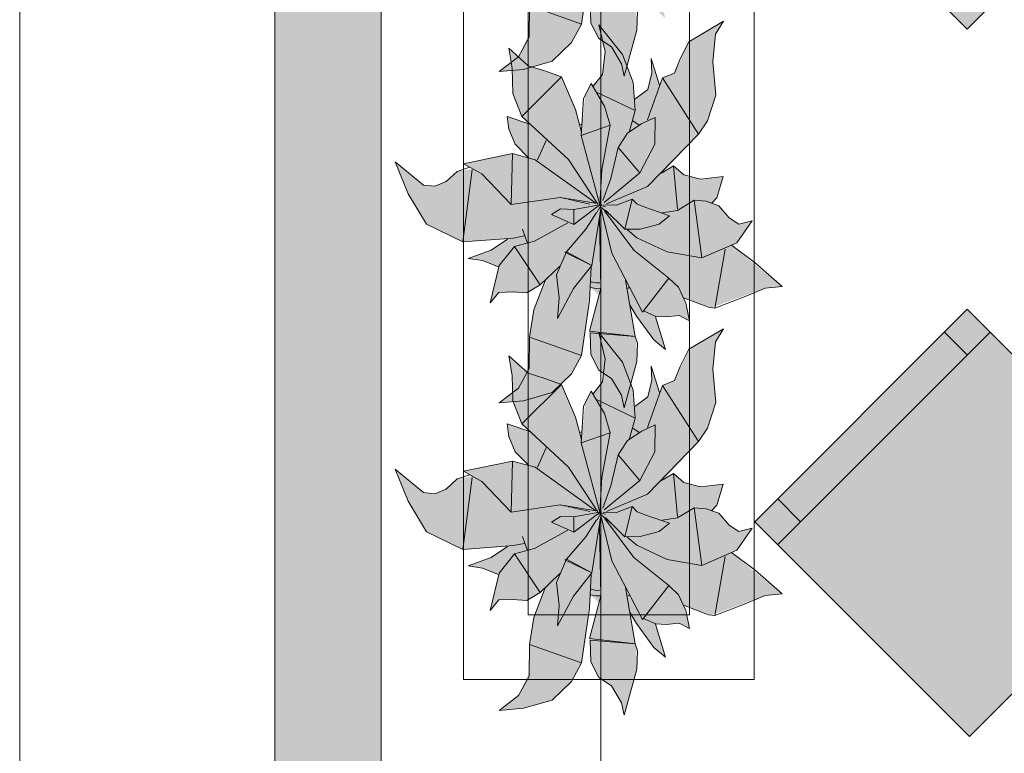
# Model space of a CAD drawing. Header units: millimetres. Extents: x -14761 to 157739, y -22400 to 107990.
# Tile 45 of 190: x 35550 to 37075, y 48614 to 49749. Entities that reach past the tile are written whole.
import ezdxf

# ---------------------------------------------------------------- set-up
doc = ezdxf.new("R2010")
doc.units = ezdxf.units.MM
doc.header["$MEASUREMENT"] = 0
doc.linetypes.add('Штриховая', pattern=[564.444447, 282.222223, -282.222223])
for name, color, linetype in [('Интерьер - Мебель', 7, 'Continuous'), ('Конструктив - Стены наружние фасад', 7, 'Continuous'), ('Элемент Модели - Зона', 7, 'Continuous'), ('Элемент Модели - Оси', 7, 'Continuous')]:
    doc.layers.add(name, color=color, linetype=linetype)

msp = doc.modelspace()

# ---------------------------------------------------------------- hatches: boundary and pattern name
at = {"layer": 'Интерьер - Мебель', "linetype": 'Continuous', "lineweight": 0, "true_color": 0xffffff}
for points in [[(37349.9, 50067), (37021.1, 50395.8), (36688.7, 50063.4), (37017.5, 49734.6)], [(36131.4, 50042.3), (36151.7, 49992.7), (36179.9, 49945.7), (36236.5, 49918.1), (36305.7, 49922.8), (36281.7, 49906.6), (36244.4, 49892.6), (36266.8, 49889.5), (36291.6, 49879.4), (36278.5, 49823.9), (36291.9, 49840), (36329, 49839.7), (36335.6, 49839.2), (36355.8, 49851.6), (36363.6, 49858.6), (36345.8, 49811.9), (36340.2, 49776.6), (36339, 49728), (36322.5, 49691.9), (36292.4, 49669), (36330.3, 49672.3), (36374.7, 49685), (36404.7, 49713.8), (36420.3, 49742.4), (36433.9, 49847.9), (36447.1, 49835.8), (36432.7, 49780.4), (36434.5, 49744), (36446.9, 49720), (36466.5, 49707.1), (36481.8, 49681), (36485.9, 49661.7), (36505.6, 49732.9), (36505, 49766.7), (36495.7, 49815.5), (36529.1, 49770.7), (36549.9, 49751.5), (36535.3, 49802.9), (36561.2, 49803.1), (36571.2, 49804.1), (36587.5, 49796), (36577.9, 49831.9), (36621.7, 49816.6), (36704.5, 49846.8), (36730.6, 49849.3), (36652.2, 49913.3), (36660.5, 49916.8), (36684.6, 49951.1), (36663.9, 49946), (36648.5, 49955.8), (36632.5, 49974.3), (36622.7, 49977.7), (36629.8, 49986.7), (36639.7, 50019.4), (36604.4, 50015.4), (36578.8, 50022), (36562.5, 50035.9), (36546.3, 50025.7), (36601.4, 50085.3), (36615.1, 50105.9), (36628.3, 50145.5), (36623.3, 50197.1), (36627.5, 50239.7), (36640, 50259.9), (36586.5, 50228), (36564.3, 50179.6), (36545.4, 50172.1), (36541.1, 50161.1), (36528.1, 50201.9), (36529.2, 50180.1), (36522.6, 50154.4), (36502.8, 50139.4), (36499.9, 50164.8), (36483.3, 50208.2), (36446.9, 50254.1), (36456.9, 50213.1), (36452.4, 50177.7), (36438.3, 50159.2), (36435, 50163.2), (36425.7, 50145.3), (36419.9, 50088.3), (36411, 50123.1), (36389.3, 50173.7), (36337.3, 50190.9), (36307.3, 50218.2), (36312.7, 50187.5), (36313.9, 50148), (36327.6, 50112.6), (36340.1, 50100.7), (36304.7, 50112.6), (36307.7, 50092.9), (36317.5, 50069.5), (36338.2, 50048.5), (36313.4, 50054.9), (36237.1, 50039.3), (36251.5, 50031.4), (36227.6, 50027.4), (36219, 50019.5), (36204.9, 50009.3), (36192.7, 50004.4), (36175.4, 50006.2)], [(36131.4, 49529.3), (36151.7, 49479.7), (36179.9, 49432.7), (36236.5, 49405.1), (36305.7, 49409.7), (36281.7, 49393.5), (36244.4, 49379.6), (36266.8, 49376.4), (36291.6, 49366.4), (36278.5, 49310.8), (36291.9, 49326.9), (36329, 49326.7), (36335.6, 49326.2), (36355.8, 49338.6), (36363.6, 49345.5), (36345.8, 49298.9), (36340.2, 49263.6), (36339, 49215), (36322.5, 49178.9), (36292.4, 49155.9), (36330.3, 49159.2), (36374.7, 49172), (36404.7, 49200.8), (36420.3, 49229.4), (36433.9, 49334.8), (36447.1, 49322.8), (36432.7, 49267.3), (36434.5, 49231), (36446.9, 49206.9), (36466.5, 49194), (36481.8, 49168), (36485.9, 49148.6), (36505.6, 49219.9), (36505, 49253.6), (36495.7, 49302.5), (36529.1, 49257.7), (36549.9, 49238.5), (36535.3, 49289.9), (36561.2, 49290.1), (36571.2, 49291.1), (36587.5, 49283), (36577.9, 49318.8), (36621.7, 49303.5), (36704.5, 49333.8), (36730.6, 49336.2), (36652.2, 49400.2), (36660.5, 49403.8), (36684.6, 49438.1), (36663.9, 49432.9), (36648.5, 49442.7), (36632.5, 49461.2), (36622.7, 49464.7), (36629.8, 49473.6), (36639.7, 49506.3), (36604.4, 49502.3), (36578.8, 49508.9), (36562.5, 49522.9), (36546.3, 49512.7), (36601.4, 49572.2), (36615.1, 49592.9), (36628.3, 49632.5), (36623.3, 49684), (36627.5, 49726.6), (36640, 49746.9), (36586.5, 49715), (36564.3, 49666.6), (36545.4, 49659), (36541.1, 49648), (36528.1, 49688.9), (36529.2, 49667.1), (36522.6, 49641.4), (36502.8, 49626.4), (36499.9, 49651.8), (36483.3, 49695.2), (36446.9, 49741.1), (36456.9, 49700), (36452.4, 49664.6), (36438.3, 49646.1), (36435, 49650.2), (36425.7, 49632.2), (36419.9, 49575.2), (36411, 49610.1), (36389.3, 49660.6), (36337.3, 49677.9), (36307.3, 49705.2), (36312.7, 49674.4), (36313.9, 49635), (36327.6, 49599.5), (36340.1, 49587.6), (36304.7, 49599.5), (36307.7, 49579.9), (36317.5, 49556.5), (36338.2, 49535.5), (36313.4, 49541.9), (36237.1, 49526.2), (36251.5, 49518.3), (36227.6, 49514.3), (36219, 49506.4), (36204.9, 49496.3), (36192.7, 49491.3), (36175.4, 49493.2)], [(37021.1, 48639.7), (37349.9, 48968.5), (37017.5, 49300.9), (36688.7, 48972.1)], [(36131.4, 49053.2), (36151.7, 49003.7), (36179.9, 48956.6), (36236.5, 48929.1), (36305.7, 48933.7), (36281.7, 48917.5), (36244.4, 48903.6), (36266.8, 48900.4), (36291.6, 48890.3), (36278.5, 48834.8), (36291.9, 48850.9), (36329, 48850.7), (36335.6, 48850.1), (36355.8, 48862.5), (36363.6, 48869.5), (36345.8, 48822.8), (36340.2, 48787.5), (36339, 48739), (36322.5, 48702.8), (36292.4, 48679.9), (36330.3, 48683.2), (36374.7, 48696), (36404.7, 48724.8), (36420.3, 48753.4), (36433.9, 48858.8), (36447.1, 48846.8), (36432.7, 48791.3), (36434.5, 48755), (36446.9, 48730.9), (36466.5, 48718), (36481.8, 48691.9), (36485.9, 48672.6), (36505.6, 48743.8), (36505, 48777.6), (36495.7, 48826.5), (36529.1, 48781.7), (36549.9, 48762.5), (36535.3, 48813.8), (36561.2, 48814), (36571.2, 48815), (36587.5, 48807), (36577.9, 48842.8), (36621.7, 48827.5), (36704.5, 48857.8), (36730.6, 48860.2), (36652.2, 48924.2), (36660.5, 48927.8), (36684.6, 48962), (36663.9, 48956.9), (36648.5, 48966.7), (36632.5, 48985.2), (36622.7, 48988.7), (36629.8, 48997.6), (36639.7, 49030.3), (36604.4, 49026.3), (36578.8, 49032.9), (36562.5, 49046.9), (36546.3, 49036.7), (36601.4, 49096.2), (36615.1, 49116.8), (36628.3, 49156.5), (36623.3, 49208), (36627.5, 49250.6), (36640, 49270.9), (36586.5, 49239), (36564.3, 49190.5), (36545.4, 49183), (36541.1, 49172), (36528.1, 49212.9), (36529.2, 49191.1), (36522.6, 49165.4), (36502.8, 49150.3), (36499.9, 49175.8), (36483.3, 49219.2), (36446.9, 49265), (36456.9, 49224), (36452.4, 49188.6), (36438.3, 49170.1), (36435, 49174.2), (36425.7, 49156.2), (36419.9, 49099.2), (36411, 49134), (36389.3, 49184.6), (36337.3, 49201.9), (36307.3, 49229.1), (36312.7, 49198.4), (36313.9, 49159), (36327.6, 49123.5), (36340.1, 49111.6), (36304.7, 49123.5), (36307.7, 49103.8), (36317.5, 49080.4), (36338.2, 49059.4), (36313.4, 49065.8), (36237.1, 49050.2), (36251.5, 49042.3), (36227.6, 49038.3), (36219, 49030.4), (36204.9, 49020.3), (36192.7, 49015.3), (36175.4, 49017.2)]]:
    msp.add_hatch(color=7, dxfattribs=at).paths.add_polyline_path(points)
at = {"layer": 'Конструктив - Стены наружние фасад', "linetype": 'Continuous', "lineweight": 0, "true_color": 0x000000}
for points in [[(35945, 54100), (35945, 42262.5), (35960, 42262.5), (35960, 54100)], [(35990, 53700), (35960, 53700), (35960, 42262.5), (35990, 42262.5)], [(35990, 53700), (35990, 42262.5), (36110, 42262.5), (36110, 53700)]]:
    msp.add_hatch(color=18, dxfattribs=at).paths.add_polyline_path(points)

# ---------------------------------------------------------------- linework, layer by layer
at = {"layer": 'Интерьер - Мебель', "color": 7, "linetype": 'Continuous', "lineweight": 15}
for p, q in [((36237.4, 50228), (36237.4, 48728)), ((36687.4, 48728), (36687.4, 50228)), ((36337.4, 50128), (36337.4, 48828)), ((36587.4, 48828), (36587.4, 50128)), ((36420.3, 49742.4), (36432.2, 49827.4)), ((36420.3, 49742.4), (36432.2, 49827.4)), ((36433.3, 49777.6), (36434.5, 49744)), ((36433.3, 49777.6), (36434.5, 49744)), ((36338.9, 49722.3), (36339.3, 49771.1)), ((36338.9, 49722.3), (36339.3, 49771.1)), ((36339.3, 49771.1), (36420.3, 49742.4)), ((36339.3, 49771.1), (36420.3, 49742.4)), ((36505.6, 49732.9), (36506.8, 49761.3)), ((36505.6, 49732.9), (36506.8, 49761.3)), ((36404.7, 49713.8), (36420.3, 49742.4)), ((36404.7, 49713.8), (36420.3, 49742.4)), ((36434.5, 49744), (36446.9, 49720)), ((36434.5, 49744), (36446.9, 49720)), ((36446.9, 49741.1), (36456.9, 49700)), ((36446.9, 49741.1), (36483.3, 49695.2)), ((36446.9, 49741.1), (36456.9, 49700)), ((36446.9, 49741.1), (36483.3, 49695.2)), ((36586.5, 49715), (36640, 49746.9)), ((36586.5, 49715), (36640, 49746.9)), ((36627.5, 49726.6), (36640, 49746.9)), ((36627.5, 49726.6), (36640, 49746.9)), ((36485.9, 49661.7), (36505.6, 49732.9)), ((36485.9, 49661.7), (36505.6, 49732.9)), ((36623.3, 49684), (36627.5, 49726.6)), ((36623.3, 49684), (36627.5, 49726.6)), ((36322.5, 49691.9), (36338.9, 49722.3)), ((36322.5, 49691.9), (36338.9, 49722.3)), ((36374.7, 49685), (36404.7, 49713.8)), ((36374.7, 49685), (36404.7, 49713.8)), ((36446.9, 49720), (36466.5, 49707.1)), ((36446.9, 49720), (36466.5, 49707.1)), ((36572.9, 49688.5), (36586.5, 49715)), ((36572.9, 49688.5), (36586.5, 49715)), ((36307.3, 49705.2), (36312.7, 49674.4)), ((36307.3, 49705.2), (36337.3, 49677.9)), ((36307.3, 49705.2), (36312.7, 49674.4)), ((36307.3, 49705.2), (36337.3, 49677.9)), ((36452.4, 49664.6), (36456.9, 49700)), ((36452.4, 49664.6), (36456.9, 49700)), ((36466.5, 49707.1), (36481.8, 49681)), ((36466.5, 49707.1), (36481.8, 49681)), ((36483.3, 49695.2), (36499.9, 49651.8)), ((36483.3, 49695.2), (36499.9, 49651.8)), ((36292.4, 49669), (36322.5, 49691.9)), ((36292.4, 49669), (36322.5, 49691.9)), ((36330.3, 49672.3), (36374.7, 49685)), ((36330.3, 49672.3), (36374.7, 49685)), ((36481.8, 49681), (36485.9, 49661.7)), ((36481.8, 49681), (36485.9, 49661.7)), ((36528.1, 49688.9), (36529.2, 49667.1)), ((36528.1, 49688.9), (36541.1, 49648)), ((36528.1, 49688.9), (36529.2, 49667.1)), ((36528.1, 49688.9), (36541.1, 49648)), ((36564.3, 49666.6), (36572.9, 49688.5)), ((36564.3, 49666.6), (36572.9, 49688.5)), ((36623.3, 49684), (36628.3, 49632.5)), ((36623.3, 49684), (36628.3, 49632.5)), ((36292.4, 49669), (36330.3, 49672.3)), ((36292.4, 49669), (36330.3, 49672.3)), ((36312.7, 49674.4), (36313.9, 49635)), ((36312.7, 49674.4), (36313.9, 49635)), ((36337.3, 49677.9), (36363.2, 49670)), ((36337.3, 49677.9), (36363.2, 49670)), ((36363.2, 49670), (36389.3, 49660.6)), ((36363.2, 49670), (36389.3, 49660.6)), ((36438.3, 49646.1), (36452.4, 49664.6)), ((36438.3, 49646.1), (36452.4, 49664.6)), ((36522.6, 49641.4), (36529.2, 49667.1)), ((36522.6, 49641.4), (36529.2, 49667.1)), ((36545.4, 49659), (36564.3, 49666.6)), ((36545.4, 49659), (36564.3, 49666.6)), ((36327.6, 49599.5), (36389.3, 49660.6)), ((36327.6, 49599.5), (36389.3, 49660.6)), ((36389.3, 49660.6), (36411, 49610.1)), ((36389.3, 49660.6), (36411, 49610.1)), ((36423.1, 49627.2), (36435, 49650.2)), ((36423.1, 49627.2), (36435, 49650.2)), ((36435, 49650.2), (36455.7, 49615.5)), ((36435, 49650.2), (36455.7, 49615.5)), ((36499.9, 49651.8), (36503.1, 49608.6)), ((36499.9, 49651.8), (36503.1, 49608.6)), ((36522.2, 49594.1), (36545.4, 49659)), ((36522.2, 49594.1), (36545.4, 49659)), ((36545.4, 49659), (36601.4, 49572.2)), ((36545.4, 49659), (36601.4, 49572.2)), ((36313.9, 49635), (36327.6, 49599.5)), ((36313.9, 49635), (36327.6, 49599.5)), ((36444.3, 49636.5), (36503.1, 49608.6)), ((36444.3, 49636.5), (36503.1, 49608.6)), ((36502.8, 49626.4), (36522.6, 49641.4)), ((36502.8, 49626.4), (36522.6, 49641.4)), ((36419.6, 49570), (36423.1, 49627.2)), ((36419.6, 49570), (36423.1, 49627.2)), ((36615.1, 49592.9), (36628.3, 49632.5)), ((36615.1, 49592.9), (36628.3, 49632.5)), ((36411, 49610.1), (36419.9, 49575.2)), ((36411, 49610.1), (36419.9, 49575.2)), ((36455.7, 49615.5), (36464.5, 49585.9)), ((36455.7, 49615.5), (36464.5, 49585.9)), ((36494.3, 49576.9), (36503.1, 49608.6)), ((36494.3, 49576.9), (36503.1, 49608.6)), ((36304.7, 49599.5), (36307.7, 49579.9)), ((36304.7, 49599.5), (36340.1, 49587.6)), ((36304.7, 49599.5), (36307.7, 49579.9)), ((36304.7, 49599.5), (36340.1, 49587.6)), ((36327.6, 49599.5), (36399.9, 49532.7)), ((36327.6, 49599.5), (36399.9, 49532.7)), ((36491.3, 49573.8), (36513.5, 49588.3)), ((36491.3, 49573.8), (36513.5, 49588.3)), ((36499.6, 49592.7), (36509.3, 49586)), ((36499.6, 49592.7), (36509.3, 49586)), ((36513.5, 49588.3), (36534.4, 49597.9)), ((36513.5, 49588.3), (36534.4, 49597.9)), ((36533.6, 49556.4), (36534.4, 49597.9)), ((36533.6, 49556.4), (36534.4, 49597.9)), ((36601.4, 49572.2), (36615.1, 49592.9)), ((36601.4, 49572.2), (36615.1, 49592.9)), ((36307.7, 49579.9), (36317.5, 49556.5)), ((36307.7, 49579.9), (36317.5, 49556.5)), ((36416.8, 49586.1), (36420.6, 49587.3)), ((36416.8, 49586.1), (36420.6, 49587.3)), ((36419.6, 49570), (36464.5, 49585.9)), ((36419.6, 49570), (36464.5, 49585.9)), ((36451.6, 49516.8), (36464.5, 49585.9)), ((36451.6, 49516.8), (36464.5, 49585.9)), ((36476.7, 49551.4), (36491.3, 49573.8)), ((36476.7, 49551.4), (36491.3, 49573.8)), ((36351.7, 49532.3), (36365.5, 49562.4)), ((36351.7, 49532.3), (36365.5, 49562.4)), ((36419.6, 49570), (36448.7, 49462.8)), ((36419.6, 49570), (36448.7, 49462.8)), ((36522.3, 49490.8), (36601.4, 49572.2)), ((36522.3, 49490.8), (36601.4, 49572.2)), ((36317.5, 49556.5), (36338.2, 49535.5)), ((36317.5, 49556.5), (36338.2, 49535.5)), ((36465.3, 49503.5), (36476.7, 49551.4)), ((36465.3, 49503.5), (36476.7, 49551.4)), ((36476.7, 49551.4), (36510.5, 49512.1)), ((36476.7, 49551.4), (36510.5, 49512.1)), ((36510.5, 49512.1), (36533.6, 49556.4)), ((36510.5, 49512.1), (36533.6, 49556.4)), ((36131.4, 49529.3), (36151.7, 49479.7)), ((36131.4, 49529.3), (36175.4, 49493.2)), ((36131.4, 49529.3), (36151.7, 49479.7)), ((36131.4, 49529.3), (36175.4, 49493.2)), ((36237.1, 49526.2), (36313.4, 49541.9)), ((36237.1, 49526.2), (36313.4, 49541.9)), ((36311, 49462.9), (36313.4, 49541.9)), ((36311, 49462.9), (36313.4, 49541.9)), ((36313.4, 49541.9), (36348.1, 49532.3)), ((36313.4, 49541.9), (36348.1, 49532.3)), ((36348.1, 49532.3), (36442.2, 49465.1)), ((36348.1, 49532.3), (36442.2, 49465.1)), ((36399.9, 49532.7), (36445.6, 49463.4)), ((36399.9, 49532.7), (36445.6, 49463.4)), ((36210.4, 49498.5), (36227.6, 49514.3)), ((36210.4, 49498.5), (36227.6, 49514.3)), ((36227.6, 49514.3), (36247.3, 49520.7)), ((36227.6, 49514.3), (36247.3, 49520.7)), ((36236.5, 49405.1), (36250.6, 49516.8)), ((36236.5, 49405.1), (36250.6, 49516.8)), ((36237.1, 49526.2), (36265.8, 49510.4)), ((36237.1, 49526.2), (36265.8, 49510.4)), ((36448.7, 49462.8), (36451.6, 49516.8)), ((36448.7, 49462.8), (36451.6, 49516.8)), ((36455, 49466.4), (36510.5, 49512.1)), ((36455, 49466.4), (36510.5, 49512.1)), ((36544.1, 49511.9), (36562.5, 49522.9)), ((36544.1, 49511.9), (36562.5, 49522.9)), ((36545.6, 49515.1), (36546.3, 49512.7)), ((36545.6, 49515.1), (36546.3, 49512.7)), ((36562.5, 49522.9), (36568.8, 49456)), ((36562.5, 49522.9), (36578.8, 49508.9)), ((36562.5, 49522.9), (36568.8, 49456)), ((36562.5, 49522.9), (36578.8, 49508.9)), ((36192.7, 49491.3), (36210.4, 49498.5)), ((36192.7, 49491.3), (36210.4, 49498.5)), ((36265.8, 49510.4), (36311, 49462.9)), ((36265.8, 49510.4), (36311, 49462.9)), ((36453.1, 49469.3), (36465.3, 49503.5)), ((36453.1, 49469.3), (36465.3, 49503.5)), ((36578.8, 49508.9), (36604.4, 49502.3)), ((36578.8, 49508.9), (36604.4, 49502.3)), ((36604.4, 49502.3), (36639.7, 49506.3)), ((36604.4, 49502.3), (36639.7, 49506.3)), ((36629.8, 49473.6), (36639.7, 49506.3)), ((36629.8, 49473.6), (36639.7, 49506.3)), ((36175.4, 49493.2), (36192.7, 49491.3)), ((36175.4, 49493.2), (36192.7, 49491.3)), ((36459, 49464.1), (36522.3, 49490.8)), ((36459, 49464.1), (36522.3, 49490.8)), ((36151.7, 49479.7), (36179.9, 49432.7)), ((36151.7, 49479.7), (36179.9, 49432.7)), ((36311, 49462.9), (36387.1, 49474)), ((36311, 49462.9), (36387.1, 49474)), ((36387.1, 49474), (36442.2, 49465.1)), ((36387.1, 49474), (36442.2, 49465.1)), ((36387.5, 49473.8), (36388.5, 49473.6)), ((36387.5, 49473.8), (36388.5, 49473.6)), ((36393.3, 49472.5), (36395.2, 49472.1)), ((36393.3, 49472.5), (36395.2, 49472.1)), ((36399.1, 49471.3), (36403, 49470.4)), ((36399.1, 49471.3), (36403, 49470.4)), ((36404.9, 49470), (36432.9, 49463.9)), ((36404.9, 49470), (36432.9, 49463.9)), ((36474.2, 49462.1), (36498.7, 49471.4)), ((36474.2, 49462.1), (36498.7, 49471.4)), ((36487, 49424.9), (36498.7, 49471.4)), ((36487, 49424.9), (36498.7, 49471.4)), ((36498.7, 49471.4), (36506.5, 49463.6)), ((36498.7, 49471.4), (36506.5, 49463.6)), ((36568.9, 49454.1), (36594.5, 49469.7)), ((36568.9, 49454.1), (36594.5, 49469.7)), ((36594.5, 49469.7), (36606.4, 49380.5)), ((36594.5, 49469.7), (36612.9, 49468.2)), ((36594.5, 49469.7), (36606.4, 49380.5)), ((36594.5, 49469.7), (36612.9, 49468.2)), ((36612.9, 49468.2), (36632.5, 49461.2)), ((36612.9, 49468.2), (36632.5, 49461.2)), ((36621.2, 49464.8), (36629.8, 49473.6)), ((36621.2, 49464.8), (36629.8, 49473.6)), ((36373.5, 49447.5), (36387.3, 49456.4)), ((36373.5, 49447.5), (36387.3, 49456.4)), ((36387.3, 49456.4), (36408, 49455.6)), ((36387.3, 49456.4), (36408, 49455.6)), ((36408, 49455.6), (36448.7, 49462.8)), ((36408, 49455.6), (36448.7, 49462.8)), ((36408, 49455.6), (36408.2, 49432.1)), ((36408, 49455.6), (36408.2, 49432.1)), ((36408.2, 49432.1), (36444.8, 49459.8)), ((36408.2, 49432.1), (36444.8, 49459.8)), ((36436.3, 49368.8), (36450, 49457.1)), ((36436.3, 49368.8), (36450, 49457.1)), ((36444.5, 49451.1), (36451, 49463.2)), ((36444.5, 49451.1), (36451, 49463.2)), ((36445.3, 49460.1), (36451, 49463.2)), ((36445.3, 49460.1), (36451, 49463.2)), ((36446.3, 49462.4), (36448.2, 49461.9)), ((36446.3, 49462.4), (36448.2, 49461.9)), ((36447.8, 49462), (36448.7, 49462.8)), ((36447.8, 49462), (36448.7, 49462.8)), ((36449.9, 49457.9), (36467.2, 49387.6)), ((36449.9, 49457.9), (36467.2, 49387.6)), ((36450.2, 49461.4), (36457, 49459.7)), ((36450.2, 49461.4), (36457, 49459.7)), ((36450.2, 49459), (36464.8, 49446.5)), ((36450.2, 49459), (36464.8, 49446.5)), ((36453.4, 49462.7), (36474.2, 49462.1)), ((36453.4, 49462.7), (36474.2, 49462.1)), ((36455.7, 49453.4), (36501.2, 49392.5)), ((36455.7, 49453.4), (36501.2, 49392.5)), ((36457.2, 49454.4), (36487, 49424.9)), ((36457.2, 49454.4), (36487, 49424.9)), ((36506.5, 49463.6), (36521, 49457.9)), ((36506.5, 49463.6), (36521, 49457.9)), ((36521, 49457.9), (36556.2, 49445.6)), ((36521, 49457.9), (36556.2, 49445.6)), ((36545, 49450.4), (36568.9, 49454.1)), ((36545, 49450.4), (36568.9, 49454.1)), ((36632.5, 49461.2), (36648.5, 49442.7)), ((36632.5, 49461.2), (36648.5, 49442.7)), ((36373.5, 49447.5), (36408.2, 49432.1)), ((36373.5, 49447.5), (36408.2, 49432.1)), ((36426.7, 49424.7), (36443.3, 49451)), ((36426.7, 49424.7), (36443.3, 49451)), ((36448.1, 49441.7), (36449.9, 49333.5)), ((36448.1, 49441.7), (36449.9, 49333.5)), ((36540.1, 49432.7), (36556.2, 49445.6)), ((36540.1, 49432.7), (36556.2, 49445.6)), ((36648.5, 49442.7), (36663.9, 49432.9)), ((36648.5, 49442.7), (36663.9, 49432.9)), ((36660.5, 49403.8), (36684.6, 49438.1)), ((36660.5, 49403.8), (36684.6, 49438.1)), ((36663.9, 49432.9), (36684.6, 49438.1)), ((36663.9, 49432.9), (36684.6, 49438.1)), ((36179.9, 49432.7), (36236.5, 49405.1)), ((36179.9, 49432.7), (36236.5, 49405.1)), ((36328.6, 49425), (36335.7, 49404.4)), ((36328.6, 49425), (36335.7, 49404.4)), ((36347.3, 49406.6), (36399.1, 49434.9)), ((36347.3, 49406.6), (36399.1, 49434.9)), ((36396.7, 49390), (36426.7, 49424.7)), ((36396.7, 49390), (36426.7, 49424.7)), ((36487, 49424.9), (36511.1, 49425.2)), ((36487, 49424.9), (36511.1, 49425.2)), ((36490.9, 49424.2), (36505.5, 49411.6)), ((36490.9, 49424.2), (36505.5, 49411.6)), ((36511.1, 49425.2), (36540.1, 49432.7)), ((36511.1, 49425.2), (36540.1, 49432.7)), ((36236.5, 49405.1), (36314.9, 49411)), ((36236.5, 49405.1), (36314.9, 49411)), ((36280.3, 49392.5), (36305.7, 49409.7)), ((36280.3, 49392.5), (36305.7, 49409.7)), ((36314.9, 49411), (36331.4, 49414.4)), ((36314.9, 49411), (36331.4, 49414.4)), ((36316.5, 49398.2), (36347.3, 49406.6)), ((36316.5, 49398.2), (36347.3, 49406.6)), ((36505.5, 49411.6), (36552.5, 49389.8)), ((36505.5, 49411.6), (36552.5, 49389.8)), ((36244.4, 49379.6), (36280.3, 49392.5)), ((36244.4, 49379.6), (36280.3, 49392.5)), ((36292.7, 49368.5), (36316.5, 49398.2)), ((36292.7, 49368.5), (36316.5, 49398.2)), ((36316.5, 49398.2), (36355.8, 49338.6)), ((36316.5, 49398.2), (36355.8, 49338.6)), ((36501.2, 49392.5), (36555.1, 49349.3)), ((36501.2, 49392.5), (36555.1, 49349.3)), ((36606.4, 49380.5), (36660.5, 49403.8)), ((36606.4, 49380.5), (36660.5, 49403.8)), ((36626.6, 49302.9), (36642.3, 49394.1)), ((36626.6, 49302.9), (36642.3, 49394.1)), ((36652.2, 49400.2), (36688.9, 49373)), ((36652.2, 49400.2), (36688.9, 49373)), ((36244.4, 49379.6), (36266.8, 49376.4)), ((36244.4, 49379.6), (36266.8, 49376.4)), ((36266.8, 49376.4), (36291.6, 49366.4)), ((36266.8, 49376.4), (36291.6, 49366.4)), ((36381.5, 49354.2), (36396.7, 49390)), ((36381.5, 49354.2), (36396.7, 49390)), ((36394.4, 49389.3), (36396.7, 49390)), ((36394.4, 49389.3), (36396.7, 49390)), ((36394.4, 49389.3), (36436.3, 49368.8)), ((36394.4, 49389.3), (36436.3, 49368.8)), ((36396.7, 49390), (36436.3, 49368.8)), ((36396.7, 49390), (36436.3, 49368.8)), ((36467.2, 49387.6), (36514.5, 49296.5)), ((36467.2, 49387.6), (36514.5, 49296.5)), ((36552.5, 49389.8), (36606.4, 49380.5)), ((36552.5, 49389.8), (36606.4, 49380.5)), ((36278.5, 49310.8), (36292.7, 49368.5)), ((36278.5, 49310.8), (36292.7, 49368.5)), ((36355.8, 49338.6), (36386.5, 49367.9)), ((36355.8, 49338.6), (36386.5, 49367.9)), ((36407.7, 49333.1), (36436.3, 49368.8)), ((36407.7, 49333.1), (36436.3, 49368.8)), ((36432.2, 49314.4), (36435, 49366.3)), ((36432.2, 49314.4), (36435, 49366.3)), ((36688.9, 49373), (36730.6, 49336.2)), ((36688.9, 49373), (36730.6, 49336.2)), ((36346, 49300), (36363.6, 49345.5)), ((36346, 49300), (36363.6, 49345.5)), ((36381.5, 49354.2), (36385.5, 49318.6)), ((36381.5, 49354.2), (36385.5, 49318.6)), ((36488.1, 49346), (36503.3, 49259)), ((36488.1, 49346), (36503.3, 49259)), ((36514.5, 49296.5), (36555.1, 49349.3)), ((36514.5, 49296.5), (36555.1, 49349.3)), ((36555.1, 49349.3), (36570.3, 49335)), ((36555.1, 49349.3), (36570.3, 49335)), ((36335.6, 49326.2), (36355.8, 49338.6)), ((36335.6, 49326.2), (36355.8, 49338.6)), ((36382.7, 49286.7), (36407.7, 49333.1)), ((36382.7, 49286.7), (36407.7, 49333.1)), ((36432.7, 49267.3), (36449.9, 49333.5)), ((36432.7, 49267.3), (36449.9, 49333.5)), ((36433.9, 49334.8), (36442.6, 49333.1)), ((36433.9, 49334.8), (36442.6, 49333.1)), ((36435, 49343.4), (36443, 49341.8)), ((36435, 49343.4), (36443, 49341.8)), ((36442.6, 49333.1), (36449.4, 49333.5)), ((36442.6, 49333.1), (36449.4, 49333.5)), ((36443, 49341.8), (36448.7, 49342.1)), ((36443, 49341.8), (36448.7, 49342.1)), ((36491.9, 49333.3), (36493.8, 49334.6)), ((36491.9, 49333.3), (36493.8, 49334.6)), ((36570.3, 49335), (36581.5, 49310.6)), ((36570.3, 49335), (36581.5, 49310.6)), ((36673.5, 49320.9), (36704.5, 49333.8)), ((36673.5, 49320.9), (36704.5, 49333.8)), ((36704.5, 49333.8), (36730.6, 49336.2)), ((36704.5, 49333.8), (36730.6, 49336.2)), ((36278.5, 49310.8), (36291.9, 49326.9)), ((36278.5, 49310.8), (36291.9, 49326.9)), ((36291.9, 49326.9), (36313.4, 49327.9)), ((36291.9, 49326.9), (36313.4, 49327.9)), ((36313.4, 49327.9), (36335.6, 49326.2)), ((36313.4, 49327.9), (36335.6, 49326.2)), ((36382.7, 49286.7), (36385.5, 49318.6)), ((36382.7, 49286.7), (36385.5, 49318.6)), ((36420.3, 49229.4), (36432.2, 49314.4)), ((36420.3, 49229.4), (36432.2, 49314.4)), ((36577.9, 49318.8), (36616.7, 49304.2)), ((36577.9, 49318.8), (36616.7, 49304.2)), ((36626.6, 49302.9), (36673.5, 49320.9)), ((36626.6, 49302.9), (36673.5, 49320.9)), ((36339.3, 49258), (36346, 49300)), ((36339.3, 49258), (36346, 49300)), ((36495.1, 49307.8), (36505, 49290.5)), ((36495.1, 49307.8), (36505, 49290.5)), ((36581.5, 49310.6), (36587.5, 49283)), ((36581.5, 49310.6), (36587.5, 49283)), ((36616.7, 49304.2), (36626.6, 49302.9)), ((36616.7, 49304.2), (36626.6, 49302.9)), ((36505, 49290.5), (36532.2, 49253.5)), ((36505, 49290.5), (36532.2, 49253.5)), ((36515.9, 49298.3), (36535.3, 49289.9)), ((36515.9, 49298.3), (36535.3, 49289.9)), ((36534.7, 49289.3), (36549.9, 49238.5)), ((36534.7, 49289.3), (36549.9, 49238.5)), ((36535.3, 49289.9), (36551.2, 49289.1)), ((36535.3, 49289.9), (36551.2, 49289.1)), ((36551.2, 49289.1), (36571.2, 49291.1)), ((36551.2, 49289.1), (36571.2, 49291.1)), ((36571.2, 49291.1), (36587.5, 49283)), ((36571.2, 49291.1), (36587.5, 49283)), ((36586.5, 49239), (36640, 49270.9)), ((36586.5, 49239), (36640, 49270.9)), ((36627.5, 49250.6), (36640, 49270.9)), ((36627.5, 49250.6), (36640, 49270.9)), ((36338.9, 49209.2), (36339.3, 49258)), ((36338.9, 49209.2), (36339.3, 49258)), ((36339.3, 49258), (36420.3, 49229.4)), ((36339.3, 49258), (36420.3, 49229.4)), ((36432.7, 49267.3), (36499.5, 49259.4)), ((36432.7, 49267.3), (36499.5, 49259.4)), ((36433.3, 49264.5), (36434.5, 49231)), ((36433.3, 49264.5), (36503.3, 49259)), ((36433.3, 49264.5), (36434.5, 49231)), ((36433.3, 49264.5), (36503.3, 49259)), ((36446.9, 49265), (36456.9, 49224)), ((36446.9, 49265), (36483.3, 49219.2)), ((36446.9, 49265), (36456.9, 49224)), ((36446.9, 49265), (36483.3, 49219.2)), ((36503.3, 49259), (36506.8, 49248.3)), ((36503.3, 49259), (36506.8, 49248.3)), ((36532.2, 49253.5), (36549.9, 49238.5)), ((36532.2, 49253.5), (36549.9, 49238.5)), ((36724.1, 48936.7), (37052.9, 49265.5)), ((37017.5, 49230.2), (36982.2, 49265.5)), ((36505.6, 49219.9), (36506.8, 49248.3)), ((36505.6, 49219.9), (36506.8, 49248.3)), ((36572.9, 49212.5), (36586.5, 49239)), ((36572.9, 49212.5), (36586.5, 49239)), ((36623.3, 49208), (36627.5, 49250.6)), ((36623.3, 49208), (36627.5, 49250.6)), ((36307.3, 49229.1), (36312.7, 49198.4)), ((36307.3, 49229.1), (36337.3, 49201.9)), ((36307.3, 49229.1), (36312.7, 49198.4)), ((36307.3, 49229.1), (36337.3, 49201.9)), ((36404.7, 49200.8), (36420.3, 49229.4)), ((36404.7, 49200.8), (36420.3, 49229.4)), ((36434.5, 49231), (36446.9, 49206.9)), ((36434.5, 49231), (36446.9, 49206.9)), ((36452.4, 49188.6), (36456.9, 49224)), ((36452.4, 49188.6), (36456.9, 49224)), ((36322.5, 49178.9), (36338.9, 49209.2)), ((36322.5, 49178.9), (36338.9, 49209.2)), ((36483.3, 49219.2), (36499.9, 49175.8)), ((36483.3, 49219.2), (36499.9, 49175.8)), ((36485.9, 49148.6), (36505.6, 49219.9)), ((36485.9, 49148.6), (36505.6, 49219.9)), ((36528.1, 49212.9), (36529.2, 49191.1)), ((36528.1, 49212.9), (36541.1, 49172)), ((36528.1, 49212.9), (36529.2, 49191.1)), ((36528.1, 49212.9), (36541.1, 49172)), ((36564.3, 49190.5), (36572.9, 49212.5)), ((36564.3, 49190.5), (36572.9, 49212.5)), ((36623.3, 49208), (36628.3, 49156.5)), ((36623.3, 49208), (36628.3, 49156.5)), ((36312.7, 49198.4), (36313.9, 49159)), ((36312.7, 49198.4), (36313.9, 49159)), ((36337.3, 49201.9), (36363.2, 49193.9)), ((36337.3, 49201.9), (36363.2, 49193.9)), ((36363.2, 49193.9), (36389.3, 49184.6)), ((36363.2, 49193.9), (36389.3, 49184.6)), ((36374.7, 49172), (36404.7, 49200.8)), ((36374.7, 49172), (36404.7, 49200.8)), ((36446.9, 49206.9), (36466.5, 49194)), ((36446.9, 49206.9), (36466.5, 49194)), ((36466.5, 49194), (36481.8, 49168)), ((36466.5, 49194), (36481.8, 49168)), ((36292.4, 49155.9), (36322.5, 49178.9)), ((36292.4, 49155.9), (36322.5, 49178.9)), ((36327.6, 49123.5), (36389.3, 49184.6)), ((36327.6, 49123.5), (36389.3, 49184.6)), ((36389.3, 49184.6), (36411, 49134)), ((36389.3, 49184.6), (36411, 49134)), ((36438.3, 49170.1), (36452.4, 49188.6)), ((36438.3, 49170.1), (36452.4, 49188.6)), ((36522.2, 49118.1), (36545.4, 49183)), ((36522.2, 49118.1), (36545.4, 49183)), ((36522.6, 49165.4), (36529.2, 49191.1)), ((36522.6, 49165.4), (36529.2, 49191.1)), ((36545.4, 49183), (36564.3, 49190.5)), ((36545.4, 49183), (36564.3, 49190.5)), ((36545.4, 49183), (36601.4, 49096.2)), ((36545.4, 49183), (36601.4, 49096.2)), ((36330.3, 49159.2), (36374.7, 49172)), ((36330.3, 49159.2), (36374.7, 49172)), ((36423.1, 49151.2), (36435, 49174.2)), ((36423.1, 49151.2), (36435, 49174.2)), ((36435, 49174.2), (36455.7, 49139.5)), ((36435, 49174.2), (36455.7, 49139.5)), ((36481.8, 49168), (36485.9, 49148.6)), ((36481.8, 49168), (36485.9, 49148.6)), ((36499.9, 49175.8), (36503.1, 49132.6)), ((36499.9, 49175.8), (36503.1, 49132.6)), ((36502.8, 49150.3), (36522.6, 49165.4)), ((36502.8, 49150.3), (36522.6, 49165.4)), ((36292.4, 49155.9), (36330.3, 49159.2)), ((36292.4, 49155.9), (36330.3, 49159.2)), ((36313.9, 49159), (36327.6, 49123.5)), ((36313.9, 49159), (36327.6, 49123.5)), ((36419.6, 49094), (36423.1, 49151.2)), ((36419.6, 49094), (36423.1, 49151.2)), ((36444.3, 49160.5), (36503.1, 49132.6)), ((36444.3, 49160.5), (36503.1, 49132.6)), ((36615.1, 49116.8), (36628.3, 49156.5)), ((36615.1, 49116.8), (36628.3, 49156.5)), ((36411, 49134), (36419.9, 49099.2)), ((36411, 49134), (36419.9, 49099.2)), ((36455.7, 49139.5), (36464.5, 49109.9)), ((36455.7, 49139.5), (36464.5, 49109.9)), ((36494.3, 49100.8), (36503.1, 49132.6)), ((36494.3, 49100.8), (36503.1, 49132.6)), ((36304.7, 49123.5), (36307.7, 49103.8)), ((36304.7, 49123.5), (36340.1, 49111.6)), ((36304.7, 49123.5), (36307.7, 49103.8)), ((36304.7, 49123.5), (36340.1, 49111.6)), ((36327.6, 49123.5), (36399.9, 49056.7)), ((36327.6, 49123.5), (36399.9, 49056.7)), ((36499.6, 49116.7), (36509.3, 49110)), ((36499.6, 49116.7), (36509.3, 49110)), ((36513.5, 49112.3), (36534.4, 49121.9)), ((36513.5, 49112.3), (36534.4, 49121.9)), ((36533.6, 49080.4), (36534.4, 49121.9)), ((36533.6, 49080.4), (36534.4, 49121.9)), ((36601.4, 49096.2), (36615.1, 49116.8)), ((36601.4, 49096.2), (36615.1, 49116.8)), ((36307.7, 49103.8), (36317.5, 49080.4)), ((36307.7, 49103.8), (36317.5, 49080.4)), ((36416.8, 49110.1), (36420.6, 49111.3)), ((36416.8, 49110.1), (36420.6, 49111.3)), ((36419.6, 49094), (36464.5, 49109.9)), ((36419.6, 49094), (36464.5, 49109.9)), ((36451.6, 49040.8), (36464.5, 49109.9)), ((36451.6, 49040.8), (36464.5, 49109.9)), ((36491.3, 49097.8), (36513.5, 49112.3)), ((36491.3, 49097.8), (36513.5, 49112.3)), ((36351.7, 49056.3), (36365.5, 49086.4)), ((36351.7, 49056.3), (36365.5, 49086.4)), ((36419.6, 49094), (36448.7, 48986.8)), ((36419.6, 49094), (36448.7, 48986.8)), ((36476.7, 49075.4), (36491.3, 49097.8)), ((36476.7, 49075.4), (36491.3, 49097.8)), ((36522.3, 49014.8), (36601.4, 49096.2)), ((36522.3, 49014.8), (36601.4, 49096.2)), ((36317.5, 49080.4), (36338.2, 49059.4)), ((36317.5, 49080.4), (36338.2, 49059.4)), ((36465.3, 49027.5), (36476.7, 49075.4)), ((36465.3, 49027.5), (36476.7, 49075.4)), ((36476.7, 49075.4), (36510.5, 49036.1)), ((36476.7, 49075.4), (36510.5, 49036.1)), ((36510.5, 49036.1), (36533.6, 49080.4)), ((36510.5, 49036.1), (36533.6, 49080.4)), ((36237.1, 49050.2), (36313.4, 49065.8)), ((36237.1, 49050.2), (36313.4, 49065.8)), ((36311, 48986.9), (36313.4, 49065.8)), ((36311, 48986.9), (36313.4, 49065.8)), ((36313.4, 49065.8), (36348.1, 49056.3)), ((36313.4, 49065.8), (36348.1, 49056.3)), ((36348.1, 49056.3), (36442.2, 48989.1)), ((36348.1, 49056.3), (36442.2, 48989.1)), ((36399.9, 49056.7), (36445.6, 48987.4)), ((36399.9, 49056.7), (36445.6, 48987.4)), ((36131.4, 49053.2), (36151.7, 49003.7)), ((36131.4, 49053.2), (36175.4, 49017.2)), ((36131.4, 49053.2), (36151.7, 49003.7)), ((36131.4, 49053.2), (36175.4, 49017.2)), ((36227.6, 49038.3), (36247.3, 49044.6)), ((36227.6, 49038.3), (36247.3, 49044.6)), ((36236.5, 48929.1), (36250.6, 49040.7)), ((36236.5, 48929.1), (36250.6, 49040.7)), ((36237.1, 49050.2), (36265.8, 49034.4)), ((36237.1, 49050.2), (36265.8, 49034.4)), ((36448.7, 48986.8), (36451.6, 49040.8)), ((36448.7, 48986.8), (36451.6, 49040.8)), ((36544.1, 49035.9), (36562.5, 49046.9)), ((36544.1, 49035.9), (36562.5, 49046.9)), ((36562.5, 49046.9), (36568.8, 48980)), ((36562.5, 49046.9), (36578.8, 49032.9)), ((36562.5, 49046.9), (36568.8, 48980)), ((36562.5, 49046.9), (36578.8, 49032.9)), ((36210.4, 49022.5), (36227.6, 49038.3)), ((36210.4, 49022.5), (36227.6, 49038.3)), ((36265.8, 49034.4), (36311, 48986.9)), ((36265.8, 49034.4), (36311, 48986.9)), ((36453.1, 48993.3), (36465.3, 49027.5)), ((36453.1, 48993.3), (36465.3, 49027.5)), ((36455, 48990.4), (36510.5, 49036.1)), ((36455, 48990.4), (36510.5, 49036.1)), ((36545.6, 49039.1), (36546.3, 49036.7)), ((36545.6, 49039.1), (36546.3, 49036.7)), ((36578.8, 49032.9), (36604.4, 49026.3)), ((36578.8, 49032.9), (36604.4, 49026.3)), ((36604.4, 49026.3), (36639.7, 49030.3)), ((36604.4, 49026.3), (36639.7, 49030.3)), ((36629.8, 48997.6), (36639.7, 49030.3)), ((36629.8, 48997.6), (36639.7, 49030.3)), ((36175.4, 49017.2), (36192.7, 49015.3)), ((36175.4, 49017.2), (36192.7, 49015.3)), ((36192.7, 49015.3), (36210.4, 49022.5)), ((36192.7, 49015.3), (36210.4, 49022.5)), ((36459, 48988.1), (36522.3, 49014.8)), ((36459, 48988.1), (36522.3, 49014.8)), ((36151.7, 49003.7), (36179.9, 48956.6)), ((36151.7, 49003.7), (36179.9, 48956.6)), ((36311, 48986.9), (36387.1, 48998)), ((36311, 48986.9), (36387.1, 48998)), ((36387.1, 48998), (36442.2, 48989.1)), ((36387.1, 48998), (36442.2, 48989.1)), ((36387.5, 48997.8), (36388.5, 48997.5)), ((36387.5, 48997.8), (36388.5, 48997.5)), ((36393.3, 48996.5), (36395.2, 48996.1)), ((36393.3, 48996.5), (36395.2, 48996.1)), ((36399.1, 48995.2), (36403, 48994.4)), ((36399.1, 48995.2), (36403, 48994.4)), ((36404.9, 48994), (36432.9, 48987.9)), ((36404.9, 48994), (36432.9, 48987.9)), ((36474.2, 48986.1), (36498.7, 48995.4)), ((36474.2, 48986.1), (36498.7, 48995.4)), ((36487, 48948.9), (36498.7, 48995.4)), ((36487, 48948.9), (36498.7, 48995.4)), ((36498.7, 48995.4), (36506.5, 48987.6)), ((36498.7, 48995.4), (36506.5, 48987.6)), ((36568.9, 48978.1), (36594.5, 48993.6)), ((36568.9, 48978.1), (36594.5, 48993.6)), ((36594.5, 48993.6), (36606.4, 48904.5)), ((36594.5, 48993.6), (36612.9, 48992.2)), ((36594.5, 48993.6), (36606.4, 48904.5)), ((36594.5, 48993.6), (36612.9, 48992.2)), ((36621.2, 48988.7), (36629.8, 48997.6)), ((36621.2, 48988.7), (36629.8, 48997.6)), ((36759.4, 48972.1), (36724.1, 49007.4)), ((36373.5, 48971.5), (36387.3, 48980.3)), ((36373.5, 48971.5), (36387.3, 48980.3)), ((36387.3, 48980.3), (36408, 48979.6)), ((36387.3, 48980.3), (36408, 48979.6)), ((36408, 48979.6), (36448.7, 48986.8)), ((36408, 48979.6), (36448.7, 48986.8)), ((36408, 48979.6), (36408.2, 48956.1)), ((36408, 48979.6), (36408.2, 48956.1)), ((36408.2, 48956.1), (36444.8, 48983.8)), ((36408.2, 48956.1), (36444.8, 48983.8)), ((36436.3, 48892.8), (36450, 48981.1)), ((36436.3, 48892.8), (36450, 48981.1)), ((36444.5, 48975.1), (36451, 48987.2)), ((36444.5, 48975.1), (36451, 48987.2)), ((36445.3, 48984), (36451, 48987.2)), ((36445.3, 48984), (36451, 48987.2)), ((36446.3, 48986.3), (36448.2, 48985.9)), ((36446.3, 48986.3), (36448.2, 48985.9)), ((36447.8, 48986), (36448.7, 48986.8)), ((36447.8, 48986), (36448.7, 48986.8)), ((36449.9, 48981.9), (36467.2, 48911.5)), ((36449.9, 48981.9), (36467.2, 48911.5)), ((36450.2, 48985.4), (36457, 48983.7)), ((36450.2, 48985.4), (36457, 48983.7)), ((36450.2, 48983), (36464.8, 48970.5)), ((36450.2, 48983), (36464.8, 48970.5)), ((36453.4, 48986.6), (36474.2, 48986.1)), ((36453.4, 48986.6), (36474.2, 48986.1)), ((36457.2, 48978.4), (36487, 48948.9)), ((36457.2, 48978.4), (36487, 48948.9)), ((36506.5, 48987.6), (36521, 48981.9)), ((36506.5, 48987.6), (36521, 48981.9)), ((36521, 48981.9), (36556.2, 48969.6)), ((36521, 48981.9), (36556.2, 48969.6)), ((36612.9, 48992.2), (36632.5, 48985.2)), ((36612.9, 48992.2), (36632.5, 48985.2)), ((36632.5, 48985.2), (36648.5, 48966.7)), ((36632.5, 48985.2), (36648.5, 48966.7)), ((36373.5, 48971.5), (36408.2, 48956.1)), ((36373.5, 48971.5), (36408.2, 48956.1)), ((36426.7, 48948.7), (36443.3, 48975)), ((36426.7, 48948.7), (36443.3, 48975)), ((36448.1, 48965.7), (36449.9, 48857.5)), ((36448.1, 48965.7), (36449.9, 48857.5)), ((36455.7, 48977.4), (36501.2, 48916.5)), ((36455.7, 48977.4), (36501.2, 48916.5)), ((36540.1, 48956.7), (36556.2, 48969.6)), ((36540.1, 48956.7), (36556.2, 48969.6)), ((36545, 48974.3), (36568.9, 48978.1)), ((36545, 48974.3), (36568.9, 48978.1)), ((36648.5, 48966.7), (36663.9, 48956.9)), ((36648.5, 48966.7), (36663.9, 48956.9)), ((36179.9, 48956.6), (36236.5, 48929.1)), ((36179.9, 48956.6), (36236.5, 48929.1)), ((36328.6, 48949), (36335.7, 48928.4)), ((36328.6, 48949), (36335.7, 48928.4)), ((36347.3, 48930.6), (36399.1, 48958.9)), ((36347.3, 48930.6), (36399.1, 48958.9)), ((36396.7, 48914), (36426.7, 48948.7)), ((36396.7, 48914), (36426.7, 48948.7)), ((36487, 48948.9), (36511.1, 48949.2)), ((36487, 48948.9), (36511.1, 48949.2)), ((36490.9, 48948.1), (36505.5, 48935.6)), ((36490.9, 48948.1), (36505.5, 48935.6)), ((36511.1, 48949.2), (36540.1, 48956.7)), ((36511.1, 48949.2), (36540.1, 48956.7)), ((36660.5, 48927.8), (36684.6, 48962)), ((36660.5, 48927.8), (36684.6, 48962)), ((36663.9, 48956.9), (36684.6, 48962)), ((36663.9, 48956.9), (36684.6, 48962)), ((36236.5, 48929.1), (36314.9, 48935)), ((36236.5, 48929.1), (36314.9, 48935)), ((36280.3, 48916.5), (36305.7, 48933.7)), ((36280.3, 48916.5), (36305.7, 48933.7)), ((36314.9, 48935), (36331.4, 48938.4)), ((36314.9, 48935), (36331.4, 48938.4)), ((36505.5, 48935.6), (36552.5, 48913.8)), ((36505.5, 48935.6), (36552.5, 48913.8)), ((36292.7, 48892.5), (36316.5, 48922.2)), ((36292.7, 48892.5), (36316.5, 48922.2)), ((36316.5, 48922.2), (36347.3, 48930.6)), ((36316.5, 48922.2), (36347.3, 48930.6)), ((36316.5, 48922.2), (36355.8, 48862.5)), ((36316.5, 48922.2), (36355.8, 48862.5)), ((36606.4, 48904.5), (36660.5, 48927.8)), ((36606.4, 48904.5), (36660.5, 48927.8)), ((36626.6, 48826.9), (36642.3, 48918.1)), ((36626.6, 48826.9), (36642.3, 48918.1)), ((36652.2, 48924.2), (36688.9, 48897)), ((36652.2, 48924.2), (36688.9, 48897)), ((36244.4, 48903.6), (36280.3, 48916.5)), ((36244.4, 48903.6), (36280.3, 48916.5)), ((36244.4, 48903.6), (36266.8, 48900.4)), ((36244.4, 48903.6), (36266.8, 48900.4)), ((36381.5, 48878.1), (36396.7, 48914)), ((36381.5, 48878.1), (36396.7, 48914)), ((36394.4, 48913.3), (36396.7, 48914)), ((36394.4, 48913.3), (36396.7, 48914)), ((36394.4, 48913.3), (36436.3, 48892.8)), ((36394.4, 48913.3), (36436.3, 48892.8)), ((36396.7, 48914), (36436.3, 48892.8)), ((36396.7, 48914), (36436.3, 48892.8)), ((36467.2, 48911.5), (36514.5, 48820.5)), ((36467.2, 48911.5), (36514.5, 48820.5)), ((36501.2, 48916.5), (36555.1, 48873.3)), ((36501.2, 48916.5), (36555.1, 48873.3)), ((36552.5, 48913.8), (36606.4, 48904.5)), ((36552.5, 48913.8), (36606.4, 48904.5)), ((36266.8, 48900.4), (36291.6, 48890.3)), ((36266.8, 48900.4), (36291.6, 48890.3)), ((36278.5, 48834.8), (36292.7, 48892.5)), ((36278.5, 48834.8), (36292.7, 48892.5)), ((36355.8, 48862.5), (36386.5, 48891.9)), ((36355.8, 48862.5), (36386.5, 48891.9)), ((36407.7, 48857), (36436.3, 48892.8)), ((36407.7, 48857), (36436.3, 48892.8)), ((36432.2, 48838.4), (36435, 48890.3)), ((36432.2, 48838.4), (36435, 48890.3)), ((36688.9, 48897), (36730.6, 48860.2)), ((36688.9, 48897), (36730.6, 48860.2)), ((36381.5, 48878.1), (36385.5, 48842.5)), ((36381.5, 48878.1), (36385.5, 48842.5)), ((36514.5, 48820.5), (36555.1, 48873.3)), ((36514.5, 48820.5), (36555.1, 48873.3)), ((36555.1, 48873.3), (36570.3, 48859)), ((36555.1, 48873.3), (36570.3, 48859)), ((36335.6, 48850.1), (36355.8, 48862.5)), ((36335.6, 48850.1), (36355.8, 48862.5)), ((36346, 48824), (36363.6, 48869.5)), ((36346, 48824), (36363.6, 48869.5)), ((36382.7, 48810.7), (36407.7, 48857)), ((36382.7, 48810.7), (36407.7, 48857)), ((36432.7, 48791.3), (36449.9, 48857.5)), ((36432.7, 48791.3), (36449.9, 48857.5)), ((36433.9, 48858.8), (36442.6, 48857.1)), ((36433.9, 48858.8), (36442.6, 48857.1)), ((36435, 48867.4), (36443, 48865.8)), ((36435, 48867.4), (36443, 48865.8)), ((36442.6, 48857.1), (36449.4, 48857.5)), ((36442.6, 48857.1), (36449.4, 48857.5)), ((36443, 48865.8), (36448.7, 48866.1)), ((36443, 48865.8), (36448.7, 48866.1)), ((36488.1, 48870), (36503.3, 48782.9)), ((36488.1, 48870), (36503.3, 48782.9)), ((36491.9, 48857.3), (36493.8, 48858.6)), ((36491.9, 48857.3), (36493.8, 48858.6)), ((36570.3, 48859), (36581.5, 48834.6)), ((36570.3, 48859), (36581.5, 48834.6)), ((36673.5, 48844.9), (36704.5, 48857.8)), ((36673.5, 48844.9), (36704.5, 48857.8)), ((36704.5, 48857.8), (36730.6, 48860.2)), ((36704.5, 48857.8), (36730.6, 48860.2)), ((36278.5, 48834.8), (36291.9, 48850.9)), ((36278.5, 48834.8), (36291.9, 48850.9)), ((36291.9, 48850.9), (36313.4, 48851.9)), ((36291.9, 48850.9), (36313.4, 48851.9)), ((36313.4, 48851.9), (36335.6, 48850.1)), ((36313.4, 48851.9), (36335.6, 48850.1)), ((36382.7, 48810.7), (36385.5, 48842.5)), ((36382.7, 48810.7), (36385.5, 48842.5)), ((36577.9, 48842.8), (36616.7, 48828.1)), ((36577.9, 48842.8), (36616.7, 48828.1)), ((36626.6, 48826.9), (36673.5, 48844.9)), ((36626.6, 48826.9), (36673.5, 48844.9)), ((36337.4, 48828), (36587.4, 48828)), ((36420.3, 48753.4), (36432.2, 48838.4)), ((36420.3, 48753.4), (36432.2, 48838.4)), ((36495.1, 48831.8), (36505, 48814.5)), ((36495.1, 48831.8), (36505, 48814.5)), ((36581.5, 48834.6), (36587.5, 48807)), ((36581.5, 48834.6), (36587.5, 48807)), ((36616.7, 48828.1), (36626.6, 48826.9)), ((36616.7, 48828.1), (36626.6, 48826.9)), ((36339.3, 48782), (36346, 48824)), ((36339.3, 48782), (36346, 48824)), ((36505, 48814.5), (36532.2, 48777.5)), ((36505, 48814.5), (36532.2, 48777.5)), ((36515.9, 48822.2), (36535.3, 48813.8)), ((36515.9, 48822.2), (36535.3, 48813.8)), ((36534.7, 48813.3), (36549.9, 48762.5)), ((36534.7, 48813.3), (36549.9, 48762.5)), ((36535.3, 48813.8), (36551.2, 48813)), ((36535.3, 48813.8), (36551.2, 48813)), ((36551.2, 48813), (36571.2, 48815)), ((36551.2, 48813), (36571.2, 48815)), ((36571.2, 48815), (36587.5, 48807)), ((36571.2, 48815), (36587.5, 48807)), ((36338.9, 48733.2), (36339.3, 48782)), ((36338.9, 48733.2), (36339.3, 48782)), ((36339.3, 48782), (36420.3, 48753.4)), ((36339.3, 48782), (36420.3, 48753.4)), ((36432.7, 48791.3), (36499.5, 48783.4)), ((36432.7, 48791.3), (36499.5, 48783.4)), ((36433.3, 48788.5), (36434.5, 48755)), ((36433.3, 48788.5), (36503.3, 48782.9)), ((36433.3, 48788.5), (36434.5, 48755)), ((36433.3, 48788.5), (36503.3, 48782.9)), ((36503.3, 48782.9), (36506.8, 48772.3)), ((36503.3, 48782.9), (36506.8, 48772.3)), ((36505.6, 48743.8), (36506.8, 48772.3)), ((36505.6, 48743.8), (36506.8, 48772.3)), ((36532.2, 48777.5), (36549.9, 48762.5)), ((36532.2, 48777.5), (36549.9, 48762.5)), ((36404.7, 48724.8), (36420.3, 48753.4)), ((36404.7, 48724.8), (36420.3, 48753.4)), ((36434.5, 48755), (36446.9, 48730.9)), ((36434.5, 48755), (36446.9, 48730.9)), ((36485.9, 48672.6), (36505.6, 48743.8)), ((36485.9, 48672.6), (36505.6, 48743.8)), ((36237.4, 48728), (36687.4, 48728)), ((36322.5, 48702.8), (36338.9, 48733.2)), ((36322.5, 48702.8), (36338.9, 48733.2)), ((36374.7, 48696), (36404.7, 48724.8)), ((36374.7, 48696), (36404.7, 48724.8)), ((36446.9, 48730.9), (36466.5, 48718)), ((36446.9, 48730.9), (36466.5, 48718)), ((36466.5, 48718), (36481.8, 48691.9)), ((36466.5, 48718), (36481.8, 48691.9)), ((36292.4, 48679.9), (36322.5, 48702.8)), ((36292.4, 48679.9), (36322.5, 48702.8)), ((36330.3, 48683.2), (36374.7, 48696)), ((36330.3, 48683.2), (36374.7, 48696)), ((36481.8, 48691.9), (36485.9, 48672.6)), ((36481.8, 48691.9), (36485.9, 48672.6)), ((36292.4, 48679.9), (36330.3, 48683.2)), ((36292.4, 48679.9), (36330.3, 48683.2))]:
    msp.add_line(p, q, dxfattribs=at)
at = {"layer": 'Интерьер - Мебель', "color": 7, "linetype": 'Continuous', "lineweight": 15, "flags": 128}
for points in [[(37349.9, 50067), (37021.1, 50395.8), (36688.7, 50063.4), (37017.5, 49734.6)], [(37021.1, 48639.7), (37349.9, 48968.5), (37017.5, 49300.9), (36688.7, 48972.1)]]:
    msp.add_lwpolyline(points, close=True, dxfattribs=at)
at = {"layer": 'Конструктив - Стены наружние фасад', "color": 7, "linetype": 'Continuous', "lineweight": 15, "flags": 128}
for points in [[(35945, 54100), (35945, 42262.5)], [(36110, 45305), (36110, 53688)]]:
    msp.add_lwpolyline(points, dxfattribs=at)
at = {"layer": 'Элемент Модели - Зона', "color": 7, "linetype": 'Штриховая', "lineweight": 15, "flags": 128}
msp.add_lwpolyline([(36110, 45157.4), (36110, 44957.4), (36150, 44957.4), (36150, 45300), (36750, 45300), (36750, 45000), (44700, 45000), (44700, 45300), (45300, 45300), (45300, 45000), (53700, 45000), (53700, 45300), (54300, 45300), (54300, 44957.4), (61025, 44957.4), (61025, 54212.5), (61035.5, 54212.5), (61035.5, 59730), (60580, 59730), (60580, 63080), (60300, 63080), (60300, 63320), (62680, 63320), (62680, 64500), (55920, 64500), (55920, 63320), (58800, 63320), (58800, 63080), (58000, 63080), (58000, 52600), (48600, 52600), (48600, 53700), (36110, 53700), (36110, 53650)], close=True, dxfattribs=at)
at = {"layer": 'Элемент Модели - Оси', "color": 7, "linetype": 'Continuous', "lineweight": 15}
for p, q in [((35550, 92200), (35550, -1975)), ((36450, 92200), (36450, -1975))]:
    msp.add_line(p, q, dxfattribs=at)

doc.saveas('drawing.dxf')
